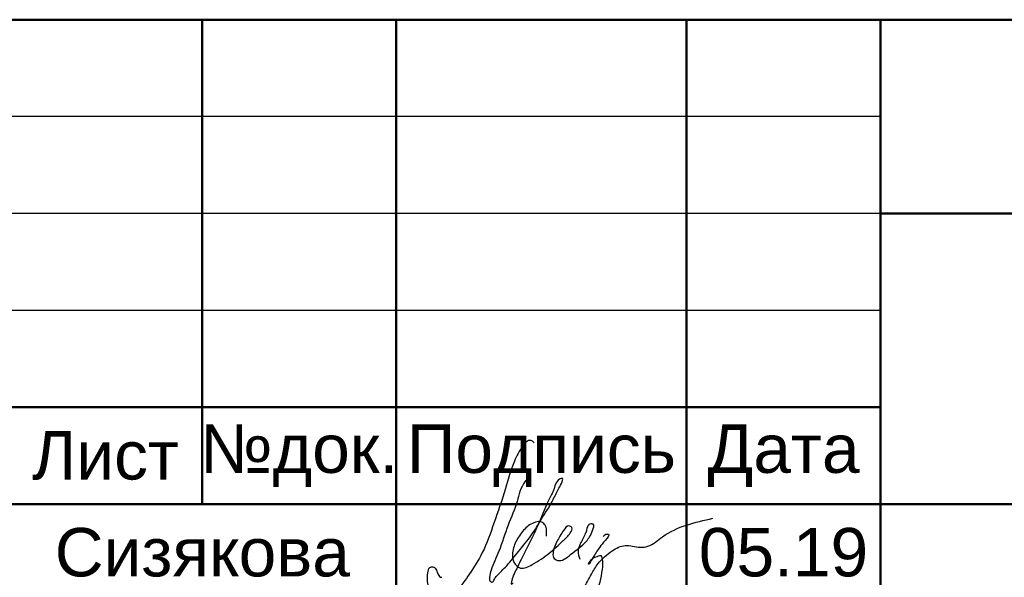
# Model space of a CAD drawing. Header units: millimetres. Extents: x 523431 to 527346, y -48565 to -47721.
# Tile 214 of 217: x 527176 to 527227, y -48534 to -48505. Entities that reach past the tile are written whole.
import ezdxf

# ---------------------------------------------------------------- set-up
doc = ezdxf.new("R2010")
doc.units = ezdxf.units.MM
doc.layers.add('LIN_Основная сплошная', color=50, linetype='Continuous', lineweight=50)
doc.layers.add('ПОДПИСЬ', color=7, linetype='Continuous')
doc.layers.add('Текст и рамки', color=7, linetype='Continuous')
doc.styles.get("Standard").update_dxf_attribs({"font": 'arial.ttf'})

# ---------------------------------------------------------------- blocks, each defined once
blk = doc.blocks.new('Сизякова М.А.')
at = {"color": 0, "linetype": 'ByBlock', "lineweight": -2, "ltscale": 0.5}
for points in [[(9.51, 13.89), (9.27, 14.1), (8.83, 14.07), (8.34, 13.58), (7.48, 11.98), (6.57, 9.18), (5.37, 5.6), (4.17, 2.55), (2.84, 0.35), (1.48, -1.51), (0.3, -2.43), (-0.39, -2.31), (-1.03, -1.69), (-1.49, -0.44), (-1.46, 0.46), (-1.24, 1.02), (-0.93, 1.09), (-0.63, 0.85), (-0.43, 0.39), (-0.16, 0.03), (0, 0)], [(9.15, 9.98), (8.89, 10.14), (8.6, 9.91), (7.76, 7.83), (6.83, 5.38), (5.87, 2.69), (5.08, 0.74), (4.91, 0.01), (4.96, -0.36), (5.19, -0.5), (5.42, -0.19), (5.67, 0.15), (6.69, 1.2), (7.9, 2.67), (9.26, 4.39), (10.25, 5.97), (11.41, 7.89), (12, 9.05), (12.34, 9.7), (12.43, 10.21), (12.14, 10.12), (11.52, 8.99), (11.31, 8.55), (9.55, 4.6), (8.17, 1.83), (7.57, 0.59), (7.18, -0.47), (7.18, -0.69), (7.37, -0.56)], [(10.78, 4.25), (10.8, 4.88), (10.66, 5.37), (10.32, 5.69), (9.65, 5.69), (8.55, 4.98), (7.72, 3.84), (7.29, 2.53), (7.43, 1.55), (8.1, 0.96), (9.31, 1.31), (11.07, 2.49), (12.52, 3.79), (13.25, 4.59), (13.4, 5.14), (13.11, 5.31), (12.56, 4.85), (11.87, 3.71), (11.49, 2.64), (11.52, 2.06), (11.93, 1.75), (13.28, 2.35), (14.88, 3.7), (15.55, 4.83), (15.6, 5.49), (15.17, 5.43), (14.94, 4.91), (14.8, 4.51), (14.26, 3.44), (14.06, 2.72), (14.25, 1.86)], [(16.63, 4.2), (17.02, 4.47), (17.19, 4.45), (16.86, 3.81), (15.91, 2.55), (15.23, 1.43), (15.16, 1.36), (15.14, 1.36), (15.2, 1.55), (16.16, 2.21), (16.4, 2.24), (16.51, 2.01), (16.53, 0.81), (15.86, -1.76), (15.04, -3.4), (14.48, -4.26), (14.07, -4.37), (13.87, -3.74), (14.63, -1.17), (15.43, 0.33), (16.12, 1.41), (17.58, 2.73), (18.92, 3.29), (20.47, 3.11), (21.25, 3.2), (22.76, 4.17), (27.98, 6.09)]]:
    blk.add_spline(points, degree=3, dxfattribs=at)

msp = doc.modelspace()

# ---------------------------------------------------------------- linework, layer by layer
for p, q in [((527220.58, -48509.746), (527155.58, -48509.746)), ((527220.58, -48514.746), (527155.58, -48514.746)), ((527220.58, -48519.746), (527155.58, -48519.746))]:
    msp.add_line(p, q)
at = {"layer": 'LIN_Основная сплошная', "color": 7}
for p, q in [((527155.58, -48504.746), (527340.58, -48504.746)), ((527185.58, -48504.746), (527185.58, -48529.746)), ((527195.58, -48504.746), (527195.58, -48559.746)), ((527210.58, -48504.746), (527210.58, -48559.746)), ((527220.58, -48504.746), (527220.58, -48559.746)), ((527220.58, -48514.746), (527340.58, -48514.746)), ((527220.58, -48524.746), (527155.58, -48524.746)), ((527155.58, -48529.746), (527340.58, -48529.746))]:
    msp.add_line(p, q, dxfattribs=at)

# ---------------------------------------------------------------- block references
at = {"layer": 'ПОДПИСЬ', "color": 176, "xscale": 0.5, "yscale": 0.5, "zscale": 0.5}
msp.add_blockref('Сизякова М.А.', (527197.949, -48533.525), dxfattribs=at)

# ---------------------------------------------------------------- texts
at = {"layer": 'Текст и рамки', "color": 7, "char_height": 2.5, "attachment_point": 5}
for s, insert, width in [('Лист', (527180.58, -48527.246), 10), ('№док.', (527190.58, -48527.246), 10), ('Подпись', (527203.08, -48527.246), 10), ('Дата', (527215.58, -48527.246), 10), ('Сизякова', (527185.58, -48532.246), 20), ('05.19', (527215.58, -48532.246), 10)]:
    msp.add_mtext(s, dxfattribs=dict(at, insert=insert, width=width))

doc.saveas('drawing.dxf')
